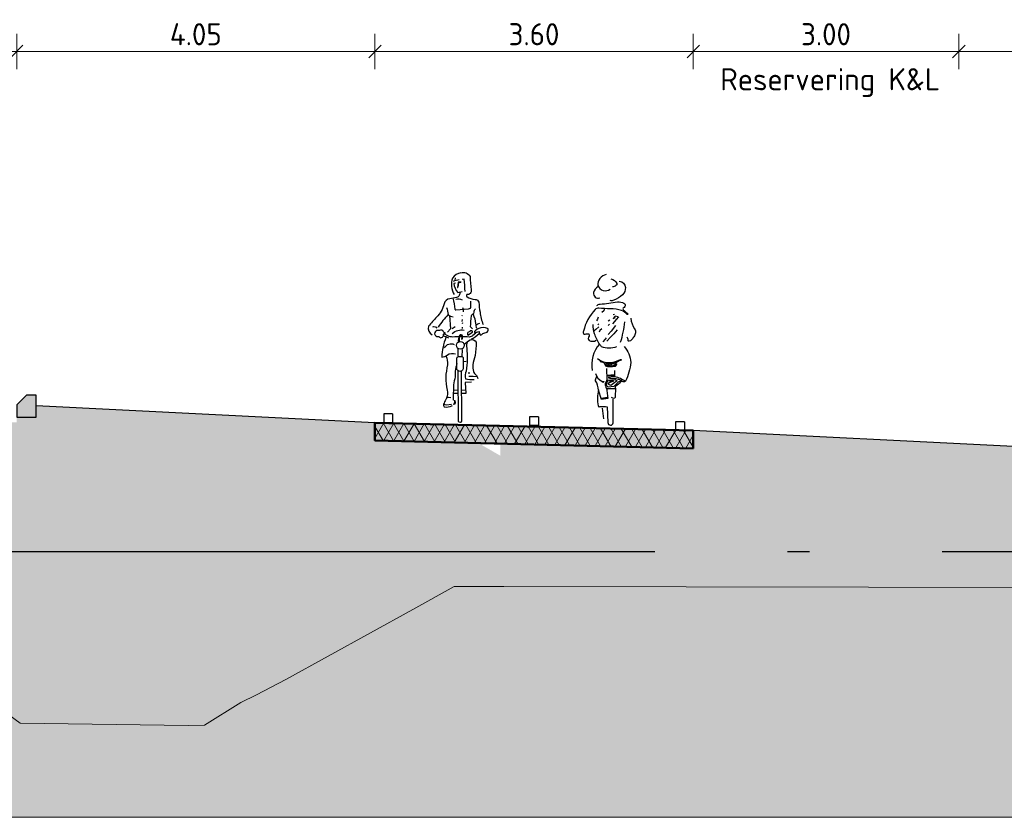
# Model space of a CAD drawing. Header units: metres. Extents: x -54 to 109, y -117 to 84.
# Tile 55 of 256: x -1 to 10, y -63 to -54. Entities that reach past the tile are written whole.
import ezdxf

# ---------------------------------------------------------------- set-up
doc = ezdxf.new("R2010")
doc.units = ezdxf.units.M
doc.linetypes.add('AL-NAP_LIJN', pattern=[15.25, 12, -1.5, 0.25, -1.5])
doc.layers.get('Defpoints').update_dxf_attribs({"color": 151})
for name, color, linetype, lineweight in [('B-WE-GW-MAAIVELD-GD', 253, 'Continuous', 18), ('N-WE-GR-BOOM-S', 90, 'Continuous', 25), ('N-WE-VH-KANTOPSLUITING_TROTTOIRBAND_RWS-SD', 210, 'Continuous', 25), ('N-WE-VH-VERHARDING-GD', 252, 'Continuous', 50), ('N-WE-VH-VERHARDING_ASFALT_DEKLAAG-AD', 252, 'Continuous', 18), ('N-WE-VW-MARKERING-S', 7, 'Continuous', 25), ('X-XX-AL-AANKLEDING-SD', 7, 'Continuous', 25), ('X-XX-AL-M', 7, 'Continuous', 18), ('X-XX-AL-NAP-GD', 7, 'AL-NAP_LIJN', 25), ('X-XX-AL-T25', 7, 'Continuous', 25), ('X-XX-AL_BINDEND-M', 10, 'Continuous', 18)]:
    doc.layers.add(name, color=color, linetype=linetype, lineweight=lineweight)
doc.layers.add('N-WE-GW-GROND_ZAND_DRAINEERZAND-V', color=7, linetype='Continuous', lineweight=18, true_color=0xf6e8be)
doc.layers.add('N-WE-GW-GROND_ZAND_FUNDERINGSZAND-V', color=7, linetype='Continuous', lineweight=18, true_color=0xf8ed6b)
doc.styles.add('NLCS-ISO-M100-T25', font='NLCS-ISO.ttf', dxfattribs={"height": 0.25})
doc.dimstyles.new('NLCS-M100-T25-SCHRAP_L2_H2', dxfattribs={"dimscale": 0.1, "dimtxt": 2.5, "dimasz": 1.4, "dimexe": 2, "dimexo": 2, "dimgap": 0.7, "dimtad": 1, "dimzin": 0, "dimdsep": 46, "dimtxsty": 'NLCS-ISO-M100-T25', "dimblk": 'OBLIQUE', "dimcen": 0, "dimdle": 2, "dimclrd": 256, "dimclre": 256, "dimclrt": 256, "dimazin": 0, "dimtfac": 1, "dimtdec": 3, "dimtofl": 0, "dimtmove": 0, "dimatfit": 3, "dimldrblk": 'OBLIQUE', "dimfxl": 2, "dimfxlon": 1, "dimtfillclr": 256, "dimtolj": 1, "dimtzin": 0, "dimlwd": -1, "dimlwe": -1, "dimarcsym": 0})

# ---------------------------------------------------------------- blocks, each defined once
blk = doc.blocks.new('_Oblique')
at = {"color": 0, "linetype": 'ByBlock', "lineweight": -2}
blk.add_line((-0.5, -0.5), (0.5, 0.5), dxfattribs=at)
blk = doc.blocks.new('*D219')
at = {"layer": 'Defpoints', "color": 0, "transparency": 16777216}
for p in [(-0.856, -54.694), (-7.356, -58.525), (-0.856, -58.687)]:
    blk.add_point(p, dxfattribs=at)
at = {"layer": 'X-XX-AL_BINDEND-M', "transparency": 16777216}
for p, q in [((-7.356, -54.894), (-7.356, -54.494)), ((-0.856, -54.894), (-0.856, -54.494)), ((-7.556, -54.694), (-0.656, -54.694))]:
    blk.add_line(p, q, dxfattribs=at)
at = {"layer": 'X-XX-AL_BINDEND-M', "transparency": 16777216, "xscale": 0.14, "yscale": 0.14, "zscale": 0.14, "rotation": 180}
blk.add_blockref('_Oblique', (-7.356, -54.694), dxfattribs=at)
at = {"layer": 'X-XX-AL_BINDEND-M', "transparency": 16777216, "xscale": 0.14, "yscale": 0.14, "zscale": 0.14}
blk.add_blockref('_Oblique', (-0.856, -54.694), dxfattribs=at)
at = {"layer": 'X-XX-AL_BINDEND-M', "transparency": 16777216, "insert": (-4.106, -54.499), "char_height": 0.25, "attachment_point": 5, "style": 'NLCS-ISO-M100-T25'}
blk.add_mtext('\\A1;6.50', dxfattribs=at)
blk = doc.blocks.new('*D220')
at = {"layer": 'Defpoints', "color": 0, "transparency": 16777216}
for p in [(3.194, -54.694), (-0.856, -58.687), (3.194, -58.89)]:
    blk.add_point(p, dxfattribs=at)
at = {"layer": 'X-XX-AL_BINDEND-M', "transparency": 16777216}
for p, q in [((-0.856, -54.894), (-0.856, -54.494)), ((3.194, -54.894), (3.194, -54.494)), ((-1.056, -54.694), (3.394, -54.694))]:
    blk.add_line(p, q, dxfattribs=at)
at = {"layer": 'X-XX-AL_BINDEND-M', "transparency": 16777216, "xscale": 0.14, "yscale": 0.14, "zscale": 0.14, "rotation": 180}
blk.add_blockref('_Oblique', (-0.856, -54.694), dxfattribs=at)
at = {"layer": 'X-XX-AL_BINDEND-M', "transparency": 16777216, "xscale": 0.14, "yscale": 0.14, "zscale": 0.14}
blk.add_blockref('_Oblique', (3.194, -54.694), dxfattribs=at)
at = {"layer": 'X-XX-AL_BINDEND-M', "transparency": 16777216, "insert": (1.169, -54.499), "char_height": 0.25, "attachment_point": 5, "style": 'NLCS-ISO-M100-T25'}
blk.add_mtext('\\A1;4.05', dxfattribs=at)
blk = doc.blocks.new('*D221')
at = {"layer": 'Defpoints', "color": 0, "transparency": 16777216}
for p in [(6.794, -54.694), (3.194, -58.89), (6.794, -58.98)]:
    blk.add_point(p, dxfattribs=at)
at = {"layer": 'X-XX-AL_BINDEND-M', "transparency": 16777216}
for p, q in [((3.194, -54.894), (3.194, -54.494)), ((6.794, -54.894), (6.794, -54.494)), ((2.994, -54.694), (6.994, -54.694))]:
    blk.add_line(p, q, dxfattribs=at)
at = {"layer": 'X-XX-AL_BINDEND-M', "transparency": 16777216, "xscale": 0.14, "yscale": 0.14, "zscale": 0.14, "rotation": 180}
blk.add_blockref('_Oblique', (3.194, -54.694), dxfattribs=at)
at = {"layer": 'X-XX-AL_BINDEND-M', "transparency": 16777216, "xscale": 0.14, "yscale": 0.14, "zscale": 0.14}
blk.add_blockref('_Oblique', (6.794, -54.694), dxfattribs=at)
at = {"layer": 'X-XX-AL_BINDEND-M', "transparency": 16777216, "insert": (4.994, -54.499), "char_height": 0.25, "attachment_point": 5, "style": 'NLCS-ISO-M100-T25'}
blk.add_mtext('\\A1;3.60', dxfattribs=at)
blk = doc.blocks.new('*D222')
at = {"layer": 'Defpoints', "color": 0, "transparency": 16777216}
for p in [(9.798, -54.694), (6.794, -58.98), (9.798, -59.13)]:
    blk.add_point(p, dxfattribs=at)
at = {"layer": 'X-XX-AL_BINDEND-M', "transparency": 16777216}
for p, q in [((6.794, -54.894), (6.794, -54.494)), ((9.798, -54.894), (9.798, -54.494)), ((6.594, -54.694), (9.998, -54.694))]:
    blk.add_line(p, q, dxfattribs=at)
at = {"layer": 'X-XX-AL_BINDEND-M', "transparency": 16777216, "xscale": 0.14, "yscale": 0.14, "zscale": 0.14, "rotation": 180}
blk.add_blockref('_Oblique', (6.794, -54.694), dxfattribs=at)
at = {"layer": 'X-XX-AL_BINDEND-M', "transparency": 16777216, "xscale": 0.14, "yscale": 0.14, "zscale": 0.14}
blk.add_blockref('_Oblique', (9.798, -54.694), dxfattribs=at)
at = {"layer": 'X-XX-AL_BINDEND-M', "transparency": 16777216, "insert": (8.296, -54.499), "char_height": 0.25, "attachment_point": 5, "style": 'NLCS-ISO-M100-T25'}
blk.add_mtext('\\A1;3.00', dxfattribs=at)
blk = doc.blocks.new('N-SVH-KANTOPSLUITING_RWS_110 220X250-D')
h = blk.add_hatch(color=8)
h.dxf.hatch_style = 1
h.paths.add_polyline_path([(0, 0), (-0.11, 0), (-0.22, -0.11), (-0.22, -0.25), (0, -0.25)])
at = {"flags": 128}
blk.add_lwpolyline([(-0.22, -0.25), (0, -0.25), (0, 0), (-0.11, 0), (-0.22, -0.11)], close=True, dxfattribs=at)
blk = doc.blocks.new('VW-MARKERING_010')
at = {"layer": 'N-WE-VW-MARKERING-S'}
for p, q in [((-0.05, 0.1), (0.05, 0.1)), ((-0.05, 0.1), (-0.05, 0)), ((-0.05, 0), (0.05, 0)), ((0.05, 0.1), (0.05, 0))]:
    blk.add_line(p, q, dxfattribs=at)
blk = doc.blocks.new('SAL-AANKLEDING_FIETSTER_ACHTERAANZICHT-D')
for points in [[(-0.05, 1.702, 0.372994), (-0.144, 1.577, 0.503668), (-0.004, 1.537, 150.934799)], [(-0.14, 1.565, 0.236676), (-0.192, 1.497, 0.583386), (-0.122, 1.438, -0.497614)], [(0.098, 1.627, -0.402545), (0.168, 1.556, -0.204448), (0.134, 1.473, -0.107787), (0.036, 1.411, -0.232599), (-0.004, 1.407, 0.756423)], [(0.002, 1.653, -0.251678), (0.069, 1.599, -0.398814), (0.06, 1.577, -0.187011), (0.02, 1.564, 2.207361)], [(-0.156, 1.35, -0.154336), (-0.119, 1.368, 0.021693), (0.077, 1.392, -0.153975), (0.151, 1.377, -0.433195), (0.162, 1.339, -0.162977), (0.143, 1.321, 0.569715), (0.152, 1.296, 0.021653), (0.192, 1.26, -1.283993), (0.184, 1.254, 0.093544), (0.124, 1.295, 0.069195), (-0.003, 1.315, -0.023921), (-0.134, 1.321, 0.290835), (-0.175, 1.305, 0.143139), (-0.305, 1.061, 0.369113), (-0.303, 1.027, -0.046879), (-0.248, 1.03, -0.302343), (-0.241, 1.004, 0.421236), (-0.243, 0.955, 0.24644), (-0.164, 0.958, -4.327813)], [(0.067, 0.884, -0.173851), (-0.102, 0.884, 0.000578), (-0.124, 0.914, -0.07661), (-0.181, 1.031, -0.079973), (-0.197, 1.137, -39.687992)], [(0.156, 1.168, -0.053306), (0.109, 0.933, 2.556335)], [(0.228, 1.207, 0.107816), (0.271, 1.088, -0.189381), (0.28, 1.041, -0.091131), (0.263, 0.999, -0.043732), (0.235, 0.962, -0.167948), (0.21, 0.948, -0.498715), (0.199, 0.958, 0.241276), (0.185, 0.993, 2.413704)], [(-0.127, 0.915, 0.224282), (-0.209, 0.617, 1.028931)], [(0.154, 0.888, -0.165288), (0.229, 0.709, -0.089622), (0.167, 0.495, 0.086704), (0.049, 0.546), (0.048, 0.617)], [(-0.148, 0.754, 0.205807), (-0.003, 0.707, 0.105757), (0.112, 0.743, -0.456483), (0.121, 0.735, 0.023268), (0.076, 0.715, 0.20987), (0.065, 0.702, 0.124642), (0.065, 0.683, -0.545926), (0.045, 0.664, -0.163265), (-0.055, 0.667, 0.038987), (-0.069, 0.696, 0.125271), (-0.103, 0.713), (-0.129, 0.74)], [(-0.171, 0.584, 0.221629), (-0.095, 0.494), (-0.074, 0.494), (-0.084, 0.481), (-0.1, 0.493)], [(-0.047, 0.641), (-0.043, 0.511, -0.034198), (-0.053, 0.486, 0.227614), (-0.058, 0.443, -0.044454), (-0.041, 0.39), (-0.033, 0.302), (-0.104, 0.289), (-0.138, 0.395, 0.132618), (-0.169, 0.501, -0.216367), (-0.156, 0.545, -1.928019)], [(0.169, 0.498, -0.325073), (0.139, 0.489, 0.185728), (0.111, 0.488, -0.09132), (0.061, 0.439, 0.488493), (0.055, 0.416), (0.053, 0.321, -0.568599), (0.024, 0.305, -0.009736), (0.01, 0.313, 0.656385)], [(-0.138, 0.398, 0.098289), (-0.141, 0.216, 0.549463), (-0.122, 0.209, -0.073152), (-0.037, 0.205), (-0.031, 0.028, 0.941313), (0.029, 0.026), (0.028, 0.292)]]:
    blk.add_lwpolyline(points, format="xyb")
for points in [[(-0.072, 1.312), (-0.078, 1.292), (-0.098, 1.273)], [(0.09, 1.225), (0.064, 1.192), (0.021, 1.144)], [(0.044, 1.251), (0.029, 1.247)], [(0.085, 1.223), (0.053, 1.232), (0.029, 1.206), (0.054, 1.216)], [(-0.14, 1.218), (-0.15, 1.196), (-0.158, 1.178)], [(-0.135, 1.144), (-0.146, 1.135)], [(-0.01, 1.186), (-0.029, 1.175)], [(-0.014, 1.142), (-0.029, 1.124)], [(0.055, 1.125), (0.008, 1.062), (-0.027, 1.025)], [(-0.134, 1.112), (-0.166, 1.079), (-0.185, 1.064)], [(-0.099, 1.089), (-0.12, 1.068), (-0.129, 1.051)], [(0.075, 1.075), (0.035, 1.032), (0, 0.993), (-0.044, 0.948)], [(-0.049, 0.985), (-0.062, 0.972), (-0.086, 0.941)], [(-0.059, 0.686), (-0.039, 0.673), (-0.02, 0.667), (-0.027, 0.685), (-0.048, 0.689)], [(-0.058, 0.698), (0.007, 0.7), (0.087, 0.725)], [(0.059, 0.709), (0.047, 0.677), (0.004, 0.664), (0.011, 0.688), (0.041, 0.702), (0.031, 0.685)], [(-0.035, 0.558), (0.04, 0.561), (0.037, 0.547), (-0.029, 0.538), (-0.003, 0.525), (0.043, 0.532), (0.102, 0.517), (0.126, 0.505), (0.086, 0.486), (0.065, 0.467), (0.037, 0.436), (-0.027, 0.427), (-0.049, 0.451), (-0.031, 0.509), (0.049, 0.514), (0.074, 0.5), (0.031, 0.469), (0.003, 0.446), (-0.028, 0.461), (-0.014, 0.482), (0.029, 0.495), (-0.019, 0.495), (0.037, 0.501)], [(-0.045, 0.565), (0.049, 0.571)], [(-0.044, 0.412), (0.031, 0.412), (0.051, 0.413)], [(-0.1, 0.303), (-0.037, 0.316)], [(-0.096, 0.297), (-0.048, 0.311)], [(-0.078, 0.07), (-0.091, 0.193)]]:
    blk.add_lwpolyline(points)
blk.add_circle((-0.006, 0.681), 0.00976)
blk = doc.blocks.new('SAL-AANKLEDING_FIETSTER_VOORAANZICHT-D')
for points in [[(0.01, 1.694, 0.224954), (-0.085, 1.633, 0.218026), (-0.065, 1.447, -0.070213)], [(0.01, 1.694, -0.362904), (0.113, 1.652, 0.015093), (0.126, 1.499, -0.568041), (0.078, 1.449, 0.463013), (0.079, 1.42, 0.11132), (0.17, 1.393, -0.31235), (0.213, 1.36, 0.04183), (0.227, 1.247, 0.074826), (0.262, 1.109, 1453.487325)], [(-0.073, 1.599, -0.105441), (-0.01, 1.617, -1.362009)], [(-0.052, 1.578), (-0.069, 1.572, 0.16771), (-0.026, 1.472), (0.026, 1.482)], [(0.058, 1.482, 0.012848), (0.047, 1.622), (0.024, 1.618)], [(-0.005, 1.475, -0.429934), (-0.039, 1.415, -0.021707), (-0.115, 1.4, 0.316506), (-0.181, 1.342, -0.14059), (-0.266, 1.191, 0.032752), (-0.355, 1.09, 0.39656), (-0.315, 0.994, 2.431502)], [(-0.08, 1.406, -0.027944), (-0.057, 1.281, 0.422814), (-0.046, 1.273), (0.097, 1.287, 0.51068), (0.123, 1.314), (0.123, 1.372)], [(-0.046, 1.396, -0.201307), (0.023, 1.389, -0.293478)], [(-0.151, 1.301, -0.014584), (-0.133, 1.221, 0.043832), (-0.247, 1.079, 3.218337)], [(0.141, 1.059), (0.119, 1.081, 0.008797), (0.128, 1.207, -0.226735), (0.143, 1.225, 0.298471), (0.159, 1.25, -0.223663), (0.175, 1.286, -4.108203)], [(0.147, 1.226, -0.087706), (0.176, 1.119, 0.04255), (0.185, 1.068, -2.271623)], [(-0.133, 1.221, 0.170934), (-0.077, 1.195, 0.38449)], [(0.222, 1.119, 0.151778), (0.18, 1.099, 0.134147)], [(-0.309, 1.084, -0.322135), (-0.261, 1.068, 1.351223)], [(-0.164, 1.007, -0.168398), (-0.194, 1.042, 0.208056), (-0.221, 1.044, -0.01449), (-0.267, 1.041, 0.431381), (-0.282, 0.989, 0.342036), (-0.238, 0.975, 0.502767), (-0.208, 0.963, 0.321691), (-0.187, 0.992, -0.567898), (-0.163, 1.007, -1.321991)], [(0.177, 1.012), (0.145, 0.986, -0.244623), (0.104, 0.967, 0.016865), (-0.082, 0.967, -0.118708), (-0.136, 0.981), (-0.179, 1.003), (-0.191, 0.979), (-0.162, 0.972), (-0.132, 0.957)], [(-0.087, 1.008, -0.227843), (0.046, 1.045, 0.144244)], [(0.089, 0.99), (0.143, 1.024, 0.561425), (0.116, 1.036, -0.015186), (0.09, 1.019, 0.437223), (0.089, 0.99, -0.83324)], [(0.218, 1.004), (0.172, 0.965, -0.132229), (0.125, 0.944, 0.333695)], [(0.312, 1.062, 0.206679), (0.211, 1.064, 0.115586), (0.164, 1.03, 0.284772), (0.168, 1.018, 0.001883), (0.215, 1.029, 0.077479), (0.228, 0.992, 0.472133), (0.25, 1, -0.166307), (0.294, 1.018, 0.498514), (0.317, 1.06), (0.312, 1.062)], [(-0.16, 0.962, 0.073428), (-0.207, 0.741, 0.187521), (-0.143, 0.767, -0.191907), (-0.05, 0.779, 2.461001)], [(-0.174, 0.847, -0.408369), (-0.065, 0.884, 0.431027)], [(0.047, 0.886, -0.028217), (0.113, 0.936, -0.34375), (0.184, 0.91, -0.008166), (0.171, 0.76, 0.053344), (0.144, 0.653, 0.087477), (0.152, 0.579, 0.083197), (0.182, 0.536, -0.082582), (0.2, 0.498, -1.052457)], [(0.086, 0.917, 0.177371), (0.076, 0.842, -0.057471), (0.07, 0.583, 0.127258), (0.061, 0.496, 0.0836), (0.16, 0.486, 2.180609)], [(-0.159, 0.754, -0.122303), (-0.141, 0.652, 0.045301), (-0.162, 0.512, 0.055524), (-0.144, 0.367, -0.09123), (-0.151, 0.276, 0.06619), (-0.181, 0.218, 0.323893), (-0.179, 0.177, 0.121836), (-0.091, 0.189, -1.824136), (-0.091, 0.188, -0.254)], [(-0.035, 0.617), (-0.036, 0.721, -0.443605), (-0.013, 0.749), (0.014, 0.749, -0.505348), (0.034, 0.726), (0.034, 0.606, -0.843072), (-0.035, 0.61), (-0.035, 0.617)], [(-0.036, 0.668, 0.016355), (-0.055, 0.582, -0.100875), (-0.06, 0.496, 0.107973), (-0.073, 0.404, 0.025875), (-0.077, 0.252, 20.285035)], [(0.014, 0.58), (0.017, 0.018, -0.965528), (-0.019, 0.016), (-0.02, 0.582)]]:
    blk.add_lwpolyline(points, format="xyb")
for points in [[(-0.056, 1.638), (-0.057, 1.608)], [(0.013, 1.588), (-0.02, 1.588), (-0.027, 1.528)], [(0.011, 1.585), (-0.017, 1.585), (-0.025, 1.53)], [(0.029, 1.3), (0.036, 1.283), (0.035, 1.251)], [(-0.119, 1.211), (-0.106, 1.06), (-0.142, 1.021)], [(0.026, 1.212), (0.021, 1.203)], [(0.024, 1.166), (0.022, 1.144)], [(0.028, 1.129), (0.025, 1.116)], [(-0.088, 1.062), (-0.054, 1.087)], [(0.024, 1.078), (0.025, 1.064)], [(-0.021, 0.756), (-0.022, 0.833)], [(0.026, 0.826), (0.02, 0.745)], [(0.036, 0.689), (0.068, 0.696)], [(0.094, 0.561), (0.112, 0.563)], [(0.131, 0.456), (0.058, 0.453), (0.065, 0.329), (0.019, 0.329)], [(0.099, 0.524), (0.149, 0.525), (0.189, 0.523)], [(-0.022, 0.364), (-0.074, 0.366)], [(0.063, 0.366), (0.022, 0.363)], [(-0.152, 0.279), (-0.127, 0.286), (-0.104, 0.284)], [(-0.025, 0.329), (-0.074, 0.329)], [(-0.06, 0.249), (-0.054, 0.225), (-0.057, 0.207), (-0.072, 0.205), (-0.066, 0.211), (-0.059, 0.225), (-0.06, 0.236), (-0.061, 0.252)], [(-0.183, 0.208), (-0.152, 0.202), (-0.097, 0.208)]]:
    blk.add_lwpolyline(points)
for points in [[(-0.027, 1.531), (-0.03, 1.526), (-0.023, 1.527)], [(0.024, 0.949), (0.023, 0.978), (0.014, 0.99), (-0.005, 0.985), (-0.01, 0.97), (-0.016, 0.942), (-0.015, 0.92), (-0.009, 0.924), (-0.01, 0.956), (-0.003, 0.982), (0.014, 0.981), (0.021, 0.973), (0.02, 0.948)]]:
    blk.add_lwpolyline(points, close=True)
blk.add_lwpolyline([(0.027, 0.946), (0.028, 0.977, 0.668087), (-0.007, 0.984, 0.16058), (-0.018, 0.91), (-0.005, 0.918), (-0.006, 0.96, -1.047019), (0.019, 0.965), (0.018, 0.945)], format="xyb", close=True)
blk.add_circle((0.003, 0.874), 0.0437)
blk = doc.blocks.new('*D456')
at = {"layer": 'Defpoints', "color": 0, "transparency": 16777216}
for p in [(14.879, -54.694), (9.798, -59.13), (14.879, -59.384)]:
    blk.add_point(p, dxfattribs=at)
at = {"layer": 'X-XX-AL-M', "transparency": 16777216}
for p, q in [((9.798, -54.894), (9.798, -54.494)), ((14.879, -54.894), (14.879, -54.494)), ((9.598, -54.694), (15.079, -54.694))]:
    blk.add_line(p, q, dxfattribs=at)
at = {"layer": 'X-XX-AL-M', "transparency": 16777216, "xscale": 0.14, "yscale": 0.14, "zscale": 0.14, "rotation": 180}
blk.add_blockref('_Oblique', (9.798, -54.694), dxfattribs=at)
at = {"layer": 'X-XX-AL-M', "transparency": 16777216, "xscale": 0.14, "yscale": 0.14, "zscale": 0.14}
blk.add_blockref('_Oblique', (14.879, -54.694), dxfattribs=at)
at = {"layer": 'X-XX-AL-M', "transparency": 16777216, "insert": (12.338, -54.499), "char_height": 0.25, "attachment_point": 5, "style": 'NLCS-ISO-M100-T25'}
blk.add_mtext('\\A1;5.08', dxfattribs=at)

msp = doc.modelspace()

# ---------------------------------------------------------------- hatches: boundary and pattern name
at = {"layer": 'N-WE-GW-GROND_ZAND_DRAINEERZAND-V'}
h = msp.add_hatch(color=256, dxfattribs=at)
h.dxf.hatch_style = 1
h.paths.add_polyline_path([(-27.386, -58.284), (-27.386, -58.534), (-27.606, -58.534), (-27.606, -58.594), (-29.856, -58.65), (-29.856, -58.678), (-29.311, -58.673), (-25.866, -58.659), (-25.8, -58.659), (-25.753, -58.659), (-23.767, -58.659), (-23.465, -58.654), (-23.354, -58.64), (-22.503, -58.658), (-19.949, -58.772), (-19.892, -58.708), (-19.249, -58.725), (-18.928, -58.737), (-18.698, -58.749), (-16.886, -58.829), (-15.188, -58.841), (-13.293, -58.847), (-13.025, -58.907), (-12.841, -58.897), (-12.76, -58.89), (-12.298, -58.851), (-12.135, -58.786), (-12.006, -58.796), (-10.241, -59.11), (-8.893, -59.159), (-8.779, -59.161), (-8.525, -59.17), (-7.077, -59.228), (-6.105, -59.248), (-4.604, -59.312), (-3.304, -60.346), (4.614, -60.346), (4.614, -59.264), (4.397, -59.139), (4.43, -59.121), (3.194, -59.09), (3.194, -58.89), (-0.636, -58.698), (-0.636, -58.827), (-0.856, -58.827), (-0.856, -58.887), (-7.356, -58.725), (-7.356, -58.95), (-7.856, -58.95), (-7.856, -58.65), (-10.106, -58.594), (-10.106, -58.534), (-10.326, -58.534), (-10.326, -58.284, 0.026665)])
h = msp.add_hatch(color=256, dxfattribs=at)
h.dxf.hatch_style = 1
h.paths.add_polyline_path([(6.794, -59.18), (6.794, -58.98), (3.194, -58.89), (3.194, -59.09), (4.43, -59.121), (4.614, -59.014), (4.614, -59.125)])
h = msp.add_hatch(color=256, dxfattribs=at)
h.dxf.hatch_style = 1
h.paths.add_polyline_path([(6.794, -59.18), (6.794, -58.98), (3.194, -58.89), (3.194, -59.09)])
h = msp.add_hatch(color=256, dxfattribs=at)
h.dxf.hatch_style = 1
h.paths.add_polyline_path([(6.794, -59.18), (4.614, -59.125), (4.614, -59.264), (4.614, -60.346), (16.337, -60.346), (14.879, -59.384), (6.794, -58.98)])
h = msp.add_hatch(color=256, dxfattribs=at)
h.dxf.hatch_style = 1
h.paths.add_polyline_path([(1.083, -62.314), (1.266, -62.309), (1.678, -62.052), (1.854, -61.965), (2.186, -61.793), (3.623, -61.003), (4.091, -60.741), (4.151, -60.741), (4.614, -60.743), (4.614, -60.346), (-3.304, -60.346), (-1.733, -61.595), (-1.462, -61.816), (-0.819, -62.286)])
h = msp.add_hatch(color=256, dxfattribs=at)
h.dxf.hatch_style = 1
h.paths.add_polyline_path([(16.973, -60.766), (16.337, -60.346), (4.614, -60.346), (4.614, -60.743), (4.654, -60.743)])
at = {"layer": 'N-WE-GW-GROND_ZAND_FUNDERINGSZAND-V'}
h = msp.add_hatch(color=256, dxfattribs=at)
h.dxf.hatch_style = 1
h.paths.add_polyline_path([(-36.856, -58.687), (-36.874, -58.669), (-41.273, -58.745), (-41.483, -58.748), (-42.495, -58.765), (-43.604, -58.785), (-43.604, -58.92), (-47.638, -59.021), (-47.638, -58.874), (-47.635, -58.875), (-48.493, -58.759), (-49.557, -58.859), (-51.391, -58.85), (-51.391, -63.35), (21.15, -63.35), (21.15, -62.287), (19.28, -62.287), (16.973, -60.766), (4.654, -60.743), (4.151, -60.741), (4.091, -60.741), (3.623, -61.003), (2.186, -61.793), (1.854, -61.965), (1.678, -62.052), (1.266, -62.309), (1.083, -62.314), (-0.819, -62.286), (-1.462, -61.816), (-1.733, -61.595), (-4.604, -59.312), (-6.105, -59.248), (-7.077, -59.228), (-8.525, -59.17), (-8.779, -59.161), (-8.893, -59.159), (-10.241, -59.11), (-12.006, -58.796), (-12.135, -58.786), (-12.298, -58.851), (-12.76, -58.89), (-12.841, -58.897), (-13.03, -58.908), (-13.033, -58.906), (-13.293, -58.847), (-15.188, -58.841), (-16.886, -58.829), (-18.698, -58.749), (-18.928, -58.737), (-19.249, -58.725), (-19.892, -58.708), (-19.949, -58.772), (-22.503, -58.658), (-23.354, -58.64), (-23.465, -58.654), (-23.767, -58.659), (-25.753, -58.659), (-25.8, -58.659), (-25.866, -58.659), (-29.311, -58.673), (-30.356, -58.683), (-30.356, -58.725), (-36.856, -58.887)])
at = {"layer": 'N-WE-VH-VERHARDING_ASFALT_DEKLAAG-AD', "linetype": 'Continuous', "lineweight": 18}
h = msp.add_hatch(dxfattribs=at)
h.set_pattern_fill('AVH-ASFALT', color=252, scale=0.1, style=0, pattern_type=2)
h.set_pattern_definition([(60, (0, 0), (-0.08660254, 0.05), []), (120, (0, 0), (-0.08660254, -0.05), [])])
h.paths.add_polyline_path([(6.794, -59.18), (3.194, -59.09), (3.194, -58.89), (6.794, -58.98)])

# ---------------------------------------------------------------- linework, layer by layer
at = {"layer": 'B-WE-GW-MAAIVELD-GD'}
msp.add_lwpolyline([(-10.241, -59.11), (-8.893, -59.159), (-8.779, -59.161), (-8.525, -59.17), (-7.077, -59.228), (-6.105, -59.248), (-4.604, -59.312), (-1.733, -61.595), (-1.462, -61.816), (-0.819, -62.286), (1.083, -62.314), (1.266, -62.309), (1.678, -62.052), (1.854, -61.965), (2.186, -61.793), (3.623, -61.003), (4.091, -60.741), (4.151, -60.741), (4.654, -60.743), (21.15, -60.773)], dxfattribs=at)
at = {"layer": 'N-WE-GR-BOOM-S'}
for p, q in [((3.194, -58.89), (-0.636, -58.698)), ((14.879, -59.384), (6.794, -58.98))]:
    msp.add_line(p, q, dxfattribs=at)
at = {"layer": 'N-WE-GW-GROND_ZAND_FUNDERINGSZAND-V', "flags": 128}
msp.add_lwpolyline([(-51.391, -58.85), (-51.391, -63.35), (21.15, -63.35), (21.15, -62.287)], dxfattribs=at)
at = {"layer": 'N-WE-VH-VERHARDING-GD'}
msp.add_lwpolyline([(6.794, -59.18), (6.794, -58.98), (3.194, -58.89), (3.194, -59.09)], close=True, dxfattribs=at)
at = {"layer": 'X-XX-AL-NAP-GD'}
msp.add_line((-51.391, -60.346), (21.15, -60.346), dxfattribs=at)

# ---------------------------------------------------------------- block references
at = {"layer": 'N-WE-GR-BOOM-S', "xscale": -1}
for p in [(3.344, -58.89), (4.994, -58.922), (6.644, -58.98)]:
    msp.add_blockref('VW-MARKERING_010', p, dxfattribs=at)
at = {"layer": 'N-WE-VH-KANTOPSLUITING_TROTTOIRBAND_RWS-SD'}
msp.add_blockref('N-SVH-KANTOPSLUITING_RWS_110 220X250-D', (-0.636, -58.577), dxfattribs=at)
at = {"layer": 'X-XX-AL-AANKLEDING-SD'}
for name, p in [('SAL-AANKLEDING_FIETSTER_VOORAANZICHT-D', (4.157, -58.889)), ('SAL-AANKLEDING_FIETSTER_ACHTERAANZICHT-D', (5.86, -58.917))]:
    msp.add_blockref(name, p, dxfattribs=at)

# ---------------------------------------------------------------- texts
at = {"layer": 'X-XX-AL-T25', "insert": (7.101, -54.883), "char_height": 0.25, "attachment_point": 1, "style": 'NLCS-ISO-M100-T25'}
msp.add_mtext_dynamic_manual_height_columns('Reservering K&L', width=2.66275, gutter_width=1.25, heights=[0], dxfattribs=at)

# ---------------------------------------------------------------- dimensions: what is measured, and where the dimension line sits
at = {"layer": 'X-XX-AL-M'}
dim = msp.add_linear_dim(base=(14.879, -54.694), p1=(9.798, -59.13), p2=(14.879, -59.384), dimstyle='NLCS-M100-T25-SCHRAP_L2_H2', override={"dimtmove": 1}, dxfattribs=at)
dim.commit()
dim.dimension.update_dxf_attribs({"geometry": '*D456', "text_midpoint": (12.338, -54.499)})
at = {"layer": 'X-XX-AL_BINDEND-M'}
for base, p1, p2, picture, middle in [((-0.856, -54.694), (-7.356, -58.525), (-0.856, -58.687), '*D219', (-4.106, -54.499)), ((3.194, -54.694), (-0.856, -58.687), (3.194, -58.89), '*D220', (1.169, -54.499)), ((6.794, -54.694), (3.194, -58.89), (6.794, -58.98), '*D221', (4.994, -54.499)), ((9.798, -54.694), (6.794, -58.98), (9.798, -59.13), '*D222', (8.296, -54.499))]:
    dim = msp.add_linear_dim(base=base, p1=p1, p2=p2, dimstyle='NLCS-M100-T25-SCHRAP_L2_H2', override={"dimtmove": 1}, dxfattribs=at)
    dim.commit()
    dim.dimension.update_dxf_attribs({"geometry": picture, "text_midpoint": middle})

doc.saveas('drawing.dxf')
